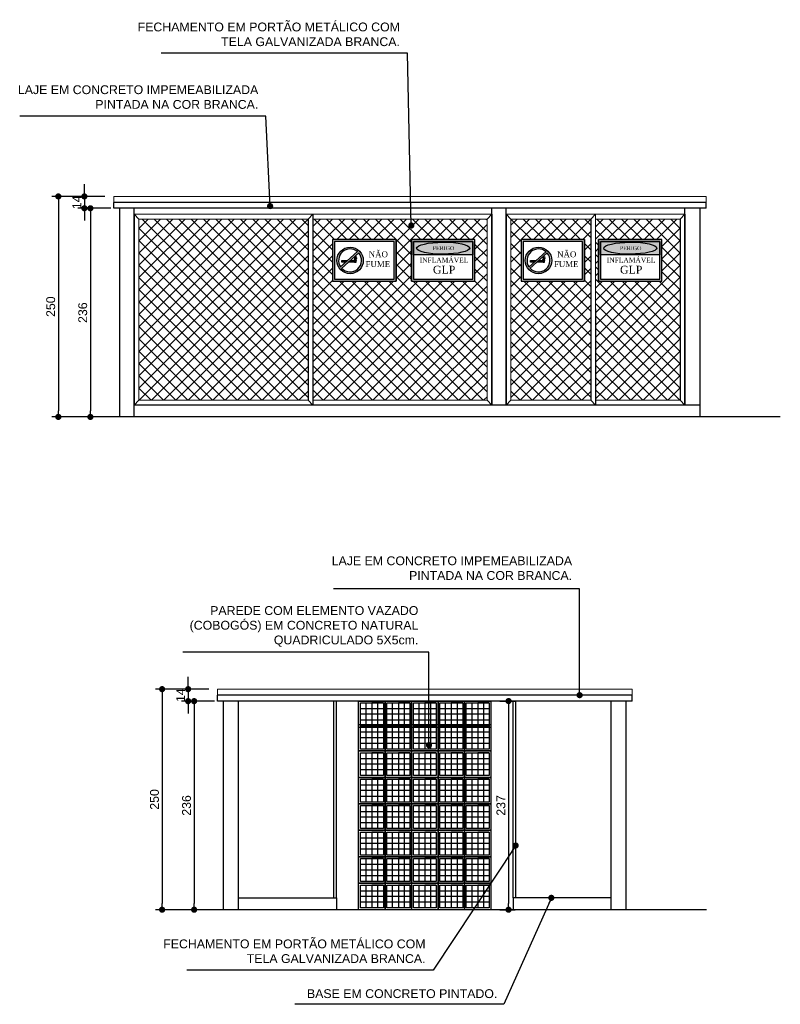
# Model space of a CAD drawing. Header units: metres. Extents: x -44 to 208, y -13 to 238.
# Tile 152 of 154: x 97 to 106, y 187 to 198. Entities that reach past the tile are written whole.
import ezdxf

# ---------------------------------------------------------------- set-up
doc = ezdxf.new("R2010")
doc.units = ezdxf.units.M
doc.header["$MEASUREMENT"] = 0
for name, color, linetype, lineweight in [('ARQ_MP - 020', 7, 'Continuous', 20), ('ARQ_MP - PORTAS E ESQUADRIAS', 8, 'Continuous', 9), ('VIS-V03', 4, 'Continuous', 25)]:
    doc.layers.add(name, color=color, linetype=linetype, lineweight=lineweight)
for name, color, linetype in [('CONTORNO CHANCELA BOMBEIRO', 7, 'Continuous'), ('CTA-GER', 35, 'Continuous'), ('HTC-PIS', 8, 'Continuous'), ('PIS-CTE', 201, 'Continuous'), ('TXT-ESP', 40, 'Continuous'), ('VIS-V06', 9, 'Continuous')]:
    doc.layers.add(name, color=color, linetype=linetype)
doc.styles.add('ARIAL', font='arial.ttf')
doc.styles.add('DUTCH', font='dutch.ttf', dxfattribs={"height": 0.18})
doc.styles.add('Texto Cota', font='arial.ttf')
doc.dimstyles.new('ARQ-1-50', dxfattribs={"dimscale": 0, "dimtxt": 0.1, "dimasz": 0.07, "dimexe": 0.075, "dimexo": 0.1, "dimgap": 0.035, "dimtad": 1, "dimdec": 0, "dimlfac": 100, "dimzin": 1, "dimdsep": 46, "dimtxsty": 'Texto Cota', "dimblk": 'DOT', "dimcen": 0.1, "dimclrd": 256, "dimclre": 256, "dimclrt": 15, "dimaunit": 1, "dimadec": 0, "dimazin": 0, "dimtfac": 1.8, "dimtdec": 0, "dimtix": 1, "dimtmove": 2, "dimatfit": 1, "dimldrblk": 'DOT', "dimfxl": 1, "dimtolj": 1, "dimtzin": 4, "dimlwd": -1, "dimarcsym": 0})

# ---------------------------------------------------------------- blocks, each defined once
blk = doc.blocks.new('_DOT')
at = {"color": 0, "linetype": 'ByBlock'}
blk.add_line((-0.5, 0), (-1, 0), dxfattribs=at)
at = {"color": 0, "linetype": 'ByBlock', "const_width": 0.5}
blk.add_lwpolyline([(-0.25, 0, 1), (0.25, 0, 1)], format="xyb", close=True, dxfattribs=at)
blk = doc.blocks.new('*D4411')
at = {"layer": 'CTA-GER', "transparency": 16777216}
for p, q in [((97.94, 195.73), (97.94, 195.8)), ((97.94, 195.66), (97.94, 195.525)), ((97.94, 195.455), (97.94, 195.385))]:
    blk.add_line(p, q, dxfattribs=at)
at = {"layer": 'CTA-GER', "lineweight": -2, "transparency": 16777216}
for p, q in [((98.173, 195.66), (97.865, 195.66)), ((98.173, 195.525), (97.865, 195.525))]:
    blk.add_line(p, q, dxfattribs=at)
at = {"layer": 'Defpoints', "color": 0, "transparency": 16777216}
for p in [(98.273, 195.66), (97.94, 195.525), (98.273, 195.525)]:
    blk.add_point(p, dxfattribs=at)
at = {"layer": 'CTA-GER', "transparency": 16777216, "xscale": 0.07, "yscale": 0.07, "zscale": 0.07}
for p, rotation in [((97.94, 195.66), 270), ((97.94, 195.525), 90)]:
    blk.add_blockref('_DOT', p, dxfattribs=dict(at, rotation=rotation))
at = {"layer": 'CTA-GER', "color": 15, "transparency": 16777216, "insert": (97.855, 195.592), "char_height": 0.1, "attachment_point": 5, "rotation": 90, "style": 'Texto Cota'}
blk.add_mtext('\\A1;14', dxfattribs=at)
blk = doc.blocks.new('*D4412')
at = {"layer": 'CTA-GER', "lineweight": -2, "transparency": 16777216}
for p, q in [((98.241, 195.525), (97.933, 195.525)), ((98.241, 193.16), (97.933, 193.16))]:
    blk.add_line(p, q, dxfattribs=at)
at = {"layer": 'CTA-GER', "transparency": 16777216}
blk.add_line((98.008, 195.455), (98.008, 193.23), dxfattribs=at)
at = {"layer": 'Defpoints', "color": 0, "transparency": 16777216}
for p in [(98.341, 195.525), (98.008, 193.16), (98.341, 193.16)]:
    blk.add_point(p, dxfattribs=at)
at = {"layer": 'CTA-GER', "transparency": 16777216, "xscale": 0.07, "yscale": 0.07, "zscale": 0.07}
for p, rotation in [((98.008, 195.525), 90), ((98.008, 193.16), 270)]:
    blk.add_blockref('_DOT', p, dxfattribs=dict(at, rotation=rotation))
at = {"layer": 'CTA-GER', "color": 15, "transparency": 16777216, "insert": (97.922, 194.342), "char_height": 0.1, "attachment_point": 5, "rotation": 90, "style": 'Texto Cota'}
blk.add_mtext('\\A1;236', dxfattribs=at)
blk = doc.blocks.new('*D4413')
at = {"layer": 'CTA-GER', "lineweight": -2, "transparency": 16777216}
for p, q in [((98.173, 195.66), (97.57, 195.66)), ((98.241, 193.16), (97.57, 193.16))]:
    blk.add_line(p, q, dxfattribs=at)
at = {"layer": 'CTA-GER', "transparency": 16777216}
blk.add_line((97.645, 195.59), (97.645, 193.23), dxfattribs=at)
at = {"layer": 'Defpoints', "color": 0, "transparency": 16777216}
for p in [(98.273, 195.66), (97.645, 193.16), (98.341, 193.16)]:
    blk.add_point(p, dxfattribs=at)
at = {"layer": 'CTA-GER', "transparency": 16777216, "xscale": 0.07, "yscale": 0.07, "zscale": 0.07}
for p, rotation in [((97.645, 195.66), 90), ((97.645, 193.16), 270)]:
    blk.add_blockref('_DOT', p, dxfattribs=dict(at, rotation=rotation))
at = {"layer": 'CTA-GER', "color": 15, "transparency": 16777216, "insert": (97.559, 194.41), "char_height": 0.1, "attachment_point": 5, "rotation": 90, "style": 'Texto Cota'}
blk.add_mtext('\\A1;250', dxfattribs=at)
blk = doc.blocks.new('A$C1BD865BA')
for p, q in [((-0.28, 0.28), (-0.15, 0.28)), ((-0.215, 0.28), (-0.215, 0.02)), ((-0.15, 0.28), (-0.15, 0.02)), ((-0.085, 0.02), (-0.085, 0.28)), ((-0.02, 0.215), (-0.28, 0.215)), ((-0.28, 0.15), (-0.02, 0.15)), ((-0.28, 0.085), (-0.02, 0.085))]:
    blk.add_line(p, q)
for points in [[(-0.3, 0), (0, 0), (0, 0.3), (-0.3, 0.3)], [(-0.28, 0.02), (-0.02, 0.02), (-0.02, 0.28), (-0.28, 0.28)]]:
    blk.add_lwpolyline(points, close=True)
blk = doc.blocks.new('*D4512')
at = {"layer": 'CTA-GER', "transparency": 16777216}
for p, q in [((99.116, 190.145), (99.116, 190.215)), ((99.116, 190.075), (99.116, 189.939)), ((99.116, 189.869), (99.116, 189.799))]:
    blk.add_line(p, q, dxfattribs=at)
at = {"layer": 'CTA-GER', "lineweight": -2, "transparency": 16777216}
for p, q in [((99.349, 190.075), (99.041, 190.075)), ((99.349, 189.939), (99.041, 189.939))]:
    blk.add_line(p, q, dxfattribs=at)
at = {"layer": 'Defpoints', "color": 0, "transparency": 16777216}
for p in [(99.449, 190.075), (99.116, 189.939), (99.449, 189.939)]:
    blk.add_point(p, dxfattribs=at)
at = {"layer": 'CTA-GER', "transparency": 16777216, "xscale": 0.07, "yscale": 0.07, "zscale": 0.07}
for p, rotation in [((99.116, 190.075), 270), ((99.116, 189.939), 90)]:
    blk.add_blockref('_DOT', p, dxfattribs=dict(at, rotation=rotation))
at = {"layer": 'CTA-GER', "color": 15, "transparency": 16777216, "insert": (99.031, 190.007), "char_height": 0.1, "attachment_point": 5, "rotation": 90, "style": 'Texto Cota'}
blk.add_mtext('\\A1;14', dxfattribs=at)
blk = doc.blocks.new('*D4513')
at = {"layer": 'CTA-GER', "lineweight": -2, "transparency": 16777216}
for p, q in [((99.416, 189.939), (99.109, 189.939)), ((99.416, 187.575), (99.109, 187.575))]:
    blk.add_line(p, q, dxfattribs=at)
at = {"layer": 'CTA-GER', "transparency": 16777216}
blk.add_line((99.184, 189.869), (99.184, 187.645), dxfattribs=at)
at = {"layer": 'Defpoints', "color": 0, "transparency": 16777216}
for p in [(99.516, 189.939), (99.184, 187.575), (99.516, 187.575)]:
    blk.add_point(p, dxfattribs=at)
at = {"layer": 'CTA-GER', "transparency": 16777216, "xscale": 0.07, "yscale": 0.07, "zscale": 0.07}
for p, rotation in [((99.184, 189.939), 90), ((99.184, 187.575), 270)]:
    blk.add_blockref('_DOT', p, dxfattribs=dict(at, rotation=rotation))
at = {"layer": 'CTA-GER', "color": 15, "transparency": 16777216, "insert": (99.098, 188.757), "char_height": 0.1, "attachment_point": 5, "rotation": 90, "style": 'Texto Cota'}
blk.add_mtext('\\A1;236', dxfattribs=at)
blk = doc.blocks.new('*D4514')
at = {"layer": 'CTA-GER', "lineweight": -2, "transparency": 16777216}
for p, q in [((99.349, 190.075), (98.746, 190.075)), ((99.416, 187.575), (98.746, 187.575))]:
    blk.add_line(p, q, dxfattribs=at)
at = {"layer": 'CTA-GER', "transparency": 16777216}
blk.add_line((98.821, 190.005), (98.821, 187.645), dxfattribs=at)
at = {"layer": 'Defpoints', "color": 0, "transparency": 16777216}
for p in [(99.449, 190.075), (98.821, 187.575), (99.516, 187.575)]:
    blk.add_point(p, dxfattribs=at)
at = {"layer": 'CTA-GER', "transparency": 16777216, "xscale": 0.07, "yscale": 0.07, "zscale": 0.07}
for p, rotation in [((98.821, 190.075), 90), ((98.821, 187.575), 270)]:
    blk.add_blockref('_DOT', p, dxfattribs=dict(at, rotation=rotation))
at = {"layer": 'CTA-GER', "color": 15, "transparency": 16777216, "insert": (98.735, 188.825), "char_height": 0.1, "attachment_point": 5, "rotation": 90, "style": 'Texto Cota'}
blk.add_mtext('\\A1;250', dxfattribs=at)
blk = doc.blocks.new('*D4515')
at = {"layer": 'CTA-GER', "lineweight": -2, "transparency": 16777216}
for p, q in [((102.648, 189.94), (102.822, 189.94)), ((102.648, 187.575), (102.822, 187.575))]:
    blk.add_line(p, q, dxfattribs=at)
at = {"layer": 'CTA-GER', "transparency": 16777216}
blk.add_line((102.747, 189.87), (102.747, 187.645), dxfattribs=at)
at = {"layer": 'Defpoints', "color": 0, "transparency": 16777216}
for p in [(102.548, 189.94), (102.548, 187.575), (102.747, 187.575)]:
    blk.add_point(p, dxfattribs=at)
at = {"layer": 'CTA-GER', "transparency": 16777216, "xscale": 0.07, "yscale": 0.07, "zscale": 0.07}
for p, rotation in [((102.747, 189.94), 90), ((102.747, 187.575), 270)]:
    blk.add_blockref('_DOT', p, dxfattribs=dict(at, rotation=rotation))
at = {"layer": 'CTA-GER', "color": 15, "transparency": 16777216, "insert": (102.661, 188.757), "char_height": 0.1, "attachment_point": 5, "rotation": 90, "style": 'Texto Cota'}
blk.add_mtext('\\A1;237', dxfattribs=at)

msp = doc.modelspace()

# ---------------------------------------------------------------- hatches: boundary and pattern name
at = {"layer": 'CONTORNO CHANCELA BOMBEIRO', "true_color": 0xff0000}
h = msp.add_hatch(color=1, dxfattribs=at)
h.dxf.hatch_style = 1
h.paths.add_polyline_path([(101.1, 194.934, 1), (100.801, 194.934, 1)])
h.paths.add_polyline_path([(101.035, 195.033, 0.875926), (100.843, 194.861)], flags=16)
h.paths.add_polyline_path([(100.856, 194.846, 0.982276), (101.049, 195.019)], flags=16)
at = {"layer": 'CONTORNO CHANCELA BOMBEIRO'}
h = msp.add_hatch(color=250, dxfattribs=at)
h.dxf.hatch_style = 1
h.paths.add_polyline_path([(101.669, 195.148), (101.669, 194.998), (102.342, 194.998), (102.342, 195.148)])
edge = h.paths.add_edge_path(flags=16)
edge.add_ellipse((102.006, 195.073), major_axis=(-0.301, -0.001), ratio=0.2243, start_angle=0, end_angle=360)
h = msp.add_hatch(color=256, dxfattribs=at)
h.dxf.hatch_style = 1
edge = h.paths.add_edge_path()
edge.add_ellipse((102.006, 195.073), major_axis=(-0.301, -0.001), ratio=0.2243, start_angle=0, end_angle=360)
at = {"layer": 'CONTORNO CHANCELA BOMBEIRO', "true_color": 0xff0000}
h = msp.add_hatch(color=1, dxfattribs=at)
h.dxf.hatch_style = 1
edge = h.paths.add_edge_path()
edge.add_ellipse((102.006, 195.073), major_axis=(-0.301, -0.001), ratio=0.2243, start_angle=0, end_angle=360)
h = msp.add_hatch(color=1, dxfattribs=at)
h.dxf.hatch_style = 1
h.paths.add_polyline_path([(103.236, 194.934, 1), (102.937, 194.934, 1)])
h.paths.add_polyline_path([(103.171, 195.033, 0.875926), (102.979, 194.861)], flags=16)
h.paths.add_polyline_path([(102.991, 194.846, 0.982276), (103.185, 195.019)], flags=16)
at = {"layer": 'CONTORNO CHANCELA BOMBEIRO'}
h = msp.add_hatch(color=250, dxfattribs=at)
h.dxf.hatch_style = 1
h.paths.add_polyline_path([(103.789, 195.148), (103.789, 194.998), (104.462, 194.998), (104.462, 195.148)])
edge = h.paths.add_edge_path(flags=16)
edge.add_ellipse((104.126, 195.073), major_axis=(-0.301, -0.001), ratio=0.2243, start_angle=0, end_angle=360)
h = msp.add_hatch(color=256, dxfattribs=at)
h.dxf.hatch_style = 1
edge = h.paths.add_edge_path()
edge.add_ellipse((104.126, 195.073), major_axis=(-0.301, -0.001), ratio=0.2243, start_angle=0, end_angle=360)
at = {"layer": 'CONTORNO CHANCELA BOMBEIRO', "true_color": 0xff0000}
h = msp.add_hatch(color=1, dxfattribs=at)
h.dxf.hatch_style = 1
edge = h.paths.add_edge_path()
edge.add_ellipse((104.126, 195.073), major_axis=(-0.301, -0.001), ratio=0.2243, start_angle=0, end_angle=360)
at = {"layer": 'HTC-PIS'}
h = msp.add_hatch(dxfattribs=at)
h.set_pattern_fill('ANSI37', color=256, scale=0.788288)
h.set_pattern_definition([(45, (121.13333, 356.38793), (-0.0696755, 0.0696755), []), (135, (121.13333, 356.38793), (-0.0696755, -0.0696755), [])])
h.paths.add_polyline_path([(100.476, 194.43), (100.476, 195.403), (98.557, 195.403), (98.557, 194.43), (98.557, 193.349), (100.476, 193.349)])
h.paths.add_polyline_path([(102.503, 194.322), (102.503, 194.43), (102.503, 195.403), (100.53, 195.403), (100.53, 194.366), (100.53, 193.349), (102.503, 193.349)])
h.paths.add_polyline_path([(100.753, 194.698), (100.753, 195.171), (101.472, 195.171), (101.472, 194.698)], flags=16)
h.paths.add_polyline_path([(100.776, 194.72), (100.776, 195.148), (101.449, 195.148), (101.449, 194.72)], flags=0)
h.paths.add_polyline_path([(101.647, 194.698), (101.647, 195.171), (102.365, 195.171), (102.365, 194.698)], flags=16)
h.paths.add_polyline_path([(101.669, 194.72), (101.669, 195.148), (102.342, 195.148), (102.343, 195.148), (102.343, 194.72)], flags=0)
h.paths.add_polyline_path([(100.801, 194.934, -1), (101.1, 194.934, -1)], flags=0)
h.paths.add_polyline_path([(100.856, 194.846), (101.049, 195.019, -0.982276)], flags=0)
h.paths.add_polyline_path([(101.005, 194.933), (101.003, 194.939), (101.003, 194.933)], flags=0)
h.paths.add_polyline_path([(101.014, 194.914), (101.003, 194.914), (100.998, 194.914), (100.998, 194.933), (101.008, 194.933), (101.005, 194.953), (101.006, 194.956), (101.006, 194.965), (101.009, 194.973), (101.006, 194.977), (101.017, 194.967), (101.017, 194.965), (101.02, 194.973), (101.017, 194.978), (101.023, 194.971), (101.02, 194.963), (101.022, 194.954), (101.016, 194.948), (101.019, 194.933), (101.02, 194.933), (101.02, 194.914)], flags=0)
h.paths.add_polyline_path([(101.012, 194.949), (101.009, 194.963), (101.011, 194.954), (101.015, 194.935)], flags=0)
h.paths.add_polyline_path([(100.843, 194.861, -0.875926), (101.035, 195.033)], flags=0)
h.paths.add_polyline_path([(103.678, 194.322), (103.678, 195.403), (102.773, 195.403), (102.773, 194.322), (102.773, 193.349), (103.678, 193.349)])
h.paths.add_polyline_path([(102.889, 194.698), (102.889, 195.171), (103.607, 195.171), (103.607, 194.698)], flags=16)
h.paths.add_polyline_path([(102.911, 194.72), (102.911, 195.148), (103.585, 195.148), (103.585, 194.72)], flags=0)
h.paths.add_polyline_path([(102.937, 194.934, -1), (103.236, 194.934, -1)], flags=0)
h.paths.add_polyline_path([(102.991, 194.846), (103.185, 195.019, -0.982276)], flags=0)
h.paths.add_polyline_path([(103.141, 194.933), (103.139, 194.939), (103.139, 194.933)], flags=0)
h.paths.add_polyline_path([(103.15, 194.914), (103.139, 194.914), (103.134, 194.914), (103.134, 194.933), (103.144, 194.933), (103.14, 194.953), (103.142, 194.956), (103.141, 194.965), (103.144, 194.973), (103.142, 194.977), (103.152, 194.967), (103.152, 194.965), (103.155, 194.973), (103.153, 194.978), (103.159, 194.971), (103.155, 194.963), (103.157, 194.954), (103.152, 194.948), (103.155, 194.933), (103.155, 194.933), (103.155, 194.914)], flags=0)
h.paths.add_polyline_path([(103.148, 194.949), (103.144, 194.963), (103.146, 194.954), (103.151, 194.935)], flags=0)
h.paths.add_polyline_path([(102.979, 194.861, -0.875926), (103.171, 195.033)], flags=0)
h.paths.add_polyline_path([(104.692, 194.322), (104.692, 195.403), (103.732, 195.403), (103.732, 193.349), (104.692, 193.349)])
h.paths.add_polyline_path([(103.767, 194.698), (103.767, 195.171), (104.485, 195.171), (104.485, 194.698)], flags=16)
h.paths.add_polyline_path([(103.789, 194.72), (103.789, 195.148), (104.462, 195.148), (104.463, 195.148), (104.463, 194.72)], flags=0)
edge = h.paths.add_edge_path(flags=0)
edge.add_ellipse((104.126, 195.073), major_axis=(-0.301, -0.001), ratio=0.2243, start_angle=0, end_angle=360)
h.paths.add_polyline_path([(101.877, 195.025), (102.149, 195.025), (102.149, 195.122), (101.877, 195.122)], flags=8)
h.paths.add_polyline_path([(101.724, 194.72), (102.304, 194.72), (102.304, 194.991), (101.724, 194.991)], flags=8)
h.paths.add_polyline_path([(101.107, 194.8), (101.432, 194.8), (101.432, 195.069), (101.107, 195.069)], flags=8)
h.paths.add_polyline_path([(103.242, 194.8), (103.567, 194.8), (103.567, 195.069), (103.242, 195.069)], flags=8)
h.paths.add_polyline_path([(103.997, 195.025), (104.269, 195.025), (104.269, 195.122), (103.997, 195.122)], flags=8)
h.paths.add_polyline_path([(103.844, 194.72), (104.424, 194.72), (104.424, 194.991), (103.844, 194.991)], flags=8)
h = msp.add_hatch(color=256, dxfattribs=at)
h.dxf.hatch_style = 1
h.paths.add_polyline_path([(100.753, 195.171), (100.753, 194.698), (101.472, 194.698), (101.472, 195.171)])
h.paths.add_polyline_path([(101.449, 195.148), (100.776, 195.148), (100.776, 194.72), (101.449, 194.72)], flags=16)
h.paths.add_polyline_path([(101.1, 194.934, -1), (100.801, 194.934, -1)], flags=0)
h.paths.add_polyline_path([(101.035, 195.033), (100.843, 194.861, -0.875926)], flags=0)
h.paths.add_polyline_path([(100.856, 194.846), (101.049, 195.019, -0.982276)], flags=0)
h.paths.add_polyline_path([(101.014, 194.933), (101.02, 194.933), (101.02, 194.914), (101.014, 194.914)], flags=0)
h.paths.add_polyline_path([(101.009, 194.933), (101.009, 194.914), (101.003, 194.914), (101.003, 194.933)], flags=0)
h.paths.add_polyline_path([(101.107, 194.8), (101.432, 194.8), (101.432, 195.069), (101.107, 195.069)], flags=8)
h = msp.add_hatch(color=256, dxfattribs=at)
h.dxf.hatch_style = 1
h.paths.add_polyline_path([(102.365, 195.171), (101.647, 195.171), (101.647, 194.698), (102.365, 194.698)])
h.paths.add_polyline_path([(102.343, 195.148), (102.343, 194.72), (101.669, 194.72), (101.669, 195.148)], flags=16)
edge = h.paths.add_edge_path(flags=0)
edge.add_ellipse((102.006, 195.073), major_axis=(-0.301, -0.001), ratio=0.2243, start_angle=0, end_angle=360)
h.paths.add_polyline_path([(101.724, 194.72), (102.304, 194.72), (102.304, 194.991), (101.724, 194.991)], flags=8)
h = msp.add_hatch(color=256, dxfattribs=at)
h.dxf.hatch_style = 1
h.paths.add_polyline_path([(102.889, 195.171), (102.889, 194.698), (103.607, 194.698), (103.607, 195.171)])
h.paths.add_polyline_path([(103.585, 195.148), (102.911, 195.148), (102.911, 194.72), (103.585, 194.72)], flags=16)
h.paths.add_polyline_path([(103.236, 194.934, -1), (102.937, 194.934, -1)], flags=0)
h.paths.add_polyline_path([(103.171, 195.033), (102.979, 194.861, -0.875926)], flags=0)
h.paths.add_polyline_path([(102.991, 194.846), (103.185, 195.019, -0.982276)], flags=0)
h.paths.add_polyline_path([(103.15, 194.933), (103.155, 194.933), (103.155, 194.914), (103.15, 194.914)], flags=0)
h.paths.add_polyline_path([(103.145, 194.933), (103.145, 194.914), (103.139, 194.914), (103.139, 194.933)], flags=0)
h.paths.add_polyline_path([(103.242, 194.8), (103.567, 194.8), (103.567, 195.069), (103.242, 195.069)], flags=8)
h = msp.add_hatch(color=256, dxfattribs=at)
h.dxf.hatch_style = 1
h.paths.add_polyline_path([(104.485, 195.171), (103.767, 195.171), (103.767, 194.698), (104.485, 194.698)])
h.paths.add_polyline_path([(104.463, 195.148), (104.463, 194.72), (103.789, 194.72), (103.789, 195.148)], flags=16)
edge = h.paths.add_edge_path(flags=0)
edge.add_ellipse((104.126, 195.073), major_axis=(-0.301, -0.001), ratio=0.2243, start_angle=0, end_angle=360)
h.paths.add_polyline_path([(103.844, 194.72), (104.424, 194.72), (104.424, 194.991), (103.844, 194.991)], flags=8)

# ---------------------------------------------------------------- linework, layer by layer
at = {"color": 8}
for p, q in [((98.557, 195.403), (98.503, 195.457)), ((98.503, 195.457), (98.503, 193.295)), ((100.53, 195.457), (100.476, 195.403)), ((100.476, 195.403), (100.476, 194.43)), ((100.53, 195.457), (100.53, 194.366)), ((102.503, 195.403), (102.557, 195.457)), ((102.557, 195.457), (102.557, 193.295)), ((102.773, 195.403), (102.719, 195.457)), ((102.719, 195.457), (102.719, 193.295)), ((103.732, 195.457), (103.678, 195.403)), ((103.678, 195.403), (103.678, 194.322)), ((104.746, 195.457), (104.692, 195.403)), ((104.692, 195.403), (104.692, 194.322)), ((104.746, 195.457), (104.746, 194.386)), ((104.746, 195.457), (104.746, 193.295)), ((100.476, 194.43), (100.476, 193.349)), ((100.53, 194.366), (100.53, 193.295)), ((103.678, 194.322), (103.678, 193.349)), ((103.732, 194.386), (103.732, 193.295)), ((104.692, 194.322), (104.692, 193.349)), ((104.746, 194.386), (104.746, 193.295)), ((98.557, 193.349), (98.503, 193.295)), ((100.476, 193.349), (100.53, 193.295)), ((102.503, 193.349), (102.557, 193.295)), ((102.773, 193.349), (102.719, 193.295)), ((103.678, 193.349), (103.732, 193.295)), ((104.692, 193.349), (104.746, 193.295))]:
    msp.add_line(p, q, dxfattribs=at)
at = {"layer": 'ARQ_MP - 020', "color": 8}
for p, q in [((98.557, 194.43), (98.557, 195.403)), ((102.503, 194.43), (102.503, 195.403)), ((102.773, 194.322), (102.773, 195.403)), ((98.557, 193.349), (98.557, 194.43)), ((102.503, 193.349), (102.503, 194.322)), ((102.773, 193.349), (102.773, 194.322)), ((100.476, 193.349), (98.557, 193.349)), ((100.53, 193.349), (102.503, 193.349)), ((102.503, 193.349), (101.066, 193.349)), ((103.678, 193.349), (102.773, 193.349)), ((104.692, 193.349), (103.732, 193.349))]:
    msp.add_line(p, q, dxfattribs=at)
at = {"layer": 'ARQ_MP - PORTAS E ESQUADRIAS'}
for p, q in [((104.985, 195.66), (98.273, 195.66)), ((98.273, 195.592), (98.273, 195.66)), ((104.985, 195.592), (104.985, 195.66)), ((98.503, 195.457), (102.557, 195.457)), ((98.557, 195.403), (100.476, 195.403)), ((102.503, 195.403), (100.53, 195.403)), ((100.584, 195.403), (102.503, 195.403)), ((102.503, 194.43), (102.503, 195.403)), ((102.557, 193.295), (102.557, 195.457)), ((102.719, 195.457), (104.746, 195.457)), ((102.773, 195.403), (103.678, 195.403)), ((103.732, 193.295), (103.732, 195.457)), ((103.732, 195.403), (104.692, 195.403)), ((104.746, 193.295), (104.746, 195.457)), ((102.503, 193.349), (102.503, 194.43)), ((104.147, 190.075), (99.449, 190.075)), ((99.449, 190.007), (99.449, 190.075)), ((104.147, 190.007), (104.147, 190.075))]:
    msp.add_line(p, q, dxfattribs=at)
at = {"layer": 'CONTORNO CHANCELA BOMBEIRO', "color": 1, "true_color": 0xff0000}
for p, q in [((100.84, 194.858), (101.037, 195.034)), ((100.853, 194.843), (101.051, 195.021)), ((102.976, 194.858), (103.172, 195.034)), ((102.988, 194.843), (103.186, 195.021))]:
    msp.add_line(p, q, dxfattribs=at)
for centre in [(100.951, 194.934), (103.086, 194.934)]:
    msp.add_circle(centre, 0.15, dxfattribs=at)
for centre, start, end in [((100.951, 194.934), 49.39, 214.2538), ((100.951, 194.934), 222.8871, 40.838), ((103.086, 194.934), 49.39, 214.2538), ((103.086, 194.934), 222.8871, 40.838)]:
    msp.add_arc(centre, 0.13, start, end, dxfattribs=at)
at = {"layer": 'HTC-PIS'}
for p, q in [((100.753, 195.171), (100.753, 194.698)), ((101.472, 195.171), (101.472, 194.698)), ((101.647, 194.698), (101.647, 195.171)), ((102.889, 195.171), (102.889, 194.698)), ((103.607, 195.171), (103.607, 194.698)), ((103.767, 194.698), (103.767, 195.171))]:
    msp.add_line(p, q, dxfattribs=at)
for points in [[(101.472, 195.171), (100.753, 195.171), (100.753, 194.698), (101.472, 194.698)], [(101.449, 195.148), (100.776, 195.148), (100.776, 194.72), (101.449, 194.72)], [(102.365, 195.171), (101.647, 195.171), (101.647, 194.698), (102.365, 194.698)], [(102.343, 195.148), (101.669, 195.148), (101.669, 194.72), (102.343, 194.72)], [(101.669, 195.148), (102.342, 195.148), (102.342, 194.998), (101.669, 194.998)], [(103.607, 195.171), (102.889, 195.171), (102.889, 194.698), (103.607, 194.698)], [(103.585, 195.148), (102.911, 195.148), (102.911, 194.72), (103.585, 194.72)], [(104.485, 195.171), (103.767, 195.171), (103.767, 194.698), (104.485, 194.698)], [(104.463, 195.148), (103.789, 195.148), (103.789, 194.72), (104.463, 194.72)], [(103.789, 195.148), (104.462, 195.148), (104.462, 194.998), (103.789, 194.998)]]:
    msp.add_lwpolyline(points, close=True, dxfattribs=at)
for centre in [(102.006, 195.073), (104.126, 195.073)]:
    msp.add_ellipse(centre, major_axis=(-0.301, -0.001), ratio=0.2243, dxfattribs=at)
at = {"layer": 'PIS-CTE'}
for p, q in [((104.985, 195.592), (98.273, 195.592)), ((98.273, 195.525), (98.273, 195.592)), ((104.985, 195.525), (98.273, 195.525)), ((104.985, 195.525), (104.985, 195.592)), ((100.286, 193.16), (97.723, 193.16)), ((105.826, 193.16), (100.286, 193.16)), ((104.147, 190.007), (99.449, 190.007)), ((99.449, 189.939), (99.449, 190.007)), ((104.147, 189.939), (99.449, 189.939)), ((104.147, 189.939), (104.147, 190.007)), ((101.462, 187.575), (98.899, 187.575))]:
    msp.add_line(p, q, dxfattribs=at)
at = {"layer": 'VIS-V03'}
for p, q in [((98.341, 193.16), (98.341, 195.525)), ((98.341, 193.16), (98.341, 195.525)), ((98.503, 193.16), (98.503, 195.525)), ((102.557, 193.295), (102.557, 195.525)), ((102.557, 193.295), (102.557, 195.525)), ((102.719, 193.295), (102.719, 195.525)), ((104.746, 193.295), (104.746, 195.525)), ((104.918, 193.16), (104.918, 195.525)), ((104.918, 193.295), (98.503, 193.295)), ((99.516, 187.575), (99.516, 189.939)), ((99.688, 187.575), (99.688, 189.939)), ((103.908, 187.575), (103.908, 189.939)), ((104.08, 187.575), (104.08, 189.939)), ((99.688, 187.71), (100.798, 187.71)), ((100.798, 187.71), (100.798, 187.575)), ((103.908, 187.71), (102.798, 187.71)), ((102.798, 187.71), (102.798, 187.575)), ((104.989, 187.575), (99.449, 187.575))]:
    msp.add_line(p, q, dxfattribs=at)
at = {"layer": 'VIS-V06'}
for p, q in [((101.001, 194.949), (101.006, 194.956)), ((101.009, 194.973), (101.006, 194.977)), ((101.006, 194.977), (101.012, 194.971)), ((101.006, 194.965), (101.009, 194.973)), ((101.006, 194.956), (101.006, 194.965)), ((101.011, 194.954), (101.006, 194.948)), ((101.012, 194.971), (101.009, 194.963)), ((101.009, 194.963), (101.011, 194.954)), ((101.012, 194.949), (101.017, 194.956)), ((101.022, 194.954), (101.016, 194.948)), ((101.017, 194.978), (101.023, 194.971)), ((101.02, 194.973), (101.017, 194.978)), ((101.017, 194.965), (101.02, 194.973)), ((101.017, 194.956), (101.017, 194.965)), ((101.023, 194.971), (101.02, 194.963)), ((101.02, 194.963), (101.022, 194.954)), ((103.137, 194.949), (103.142, 194.956)), ((103.141, 194.965), (103.144, 194.973)), ((103.142, 194.956), (103.141, 194.965)), ((103.146, 194.954), (103.141, 194.948)), ((103.144, 194.973), (103.142, 194.977)), ((103.142, 194.977), (103.148, 194.971)), ((103.148, 194.971), (103.144, 194.963)), ((103.144, 194.963), (103.146, 194.954)), ((103.148, 194.949), (103.153, 194.956)), ((103.152, 194.965), (103.155, 194.973)), ((103.153, 194.956), (103.152, 194.965)), ((103.157, 194.954), (103.152, 194.948)), ((103.153, 194.978), (103.159, 194.971)), ((103.155, 194.973), (103.153, 194.978)), ((103.159, 194.971), (103.155, 194.963)), ((103.155, 194.963), (103.157, 194.954)), ((101.005, 194.935), (101.001, 194.949)), ((101.006, 194.948), (101.008, 194.934)), ((101.015, 194.935), (101.012, 194.949)), ((101.016, 194.948), (101.019, 194.934)), ((103.14, 194.935), (103.137, 194.949)), ((103.141, 194.948), (103.143, 194.934)), ((103.151, 194.935), (103.148, 194.949)), ((103.152, 194.948), (103.154, 194.934)), ((100.768, 187.71), (100.768, 189.939)), ((100.798, 187.71), (100.798, 189.939)), ((102.798, 187.71), (102.798, 189.939)), ((102.828, 187.71), (102.828, 189.939))]:
    msp.add_line(p, q, dxfattribs=at)
for points in [[(100.902, 194.914), (100.858, 194.914), (100.858, 194.933), (100.924, 194.933)], [(100.953, 194.933), (100.998, 194.933), (100.998, 194.914), (100.931, 194.914)], [(101.003, 194.933), (101.009, 194.933)], [(101.003, 194.933), (101.009, 194.933)], [(101.003, 194.914), (101.003, 194.933)], [(101.003, 194.914), (101.009, 194.914)], [(101.003, 194.914), (101.009, 194.914)], [(101.009, 194.914), (101.009, 194.933)], [(101.014, 194.933), (101.02, 194.933)], [(101.014, 194.933), (101.02, 194.933)], [(101.014, 194.914), (101.014, 194.933)], [(101.014, 194.914), (101.02, 194.914)], [(101.014, 194.914), (101.02, 194.914)], [(101.02, 194.914), (101.02, 194.933)], [(103.038, 194.914), (102.994, 194.914), (102.994, 194.933), (103.059, 194.933)], [(103.088, 194.933), (103.134, 194.933), (103.134, 194.914), (103.067, 194.914)], [(103.139, 194.933), (103.145, 194.933)], [(103.139, 194.933), (103.145, 194.933)], [(103.139, 194.914), (103.139, 194.933)], [(103.139, 194.914), (103.145, 194.914)], [(103.139, 194.914), (103.145, 194.914)], [(103.145, 194.914), (103.145, 194.933)], [(103.15, 194.933), (103.155, 194.933)], [(103.15, 194.933), (103.155, 194.933)], [(103.15, 194.914), (103.15, 194.933)], [(103.15, 194.914), (103.155, 194.914)], [(103.15, 194.914), (103.155, 194.914)], [(103.155, 194.914), (103.155, 194.933)]]:
    msp.add_lwpolyline(points, dxfattribs=at)

# ---------------------------------------------------------------- block references
at = {"layer": 'HTC-PIS', "xscale": -1}
for p in [(101.048, 189.64), (101.348, 189.64), (101.648, 189.64), (101.948, 189.64), (102.248, 189.64), (101.048, 189.375), (101.348, 189.375), (101.648, 189.375), (101.948, 189.375), (102.248, 189.375), (101.048, 189.075), (101.348, 189.075), (101.648, 189.075), (101.948, 189.075), (102.248, 189.075), (101.048, 188.775), (101.348, 188.775), (101.648, 188.775), (101.948, 188.775), (102.248, 188.775), (101.048, 188.475), (101.348, 188.475), (101.648, 188.475), (101.948, 188.475), (102.248, 188.475), (101.048, 188.175), (101.348, 188.175), (101.648, 188.175), (101.948, 188.175), (102.248, 188.175), (101.048, 187.875), (101.348, 187.875), (101.648, 187.875), (101.948, 187.875), (102.248, 187.875), (101.048, 187.575), (101.348, 187.575), (101.648, 187.575), (101.948, 187.575), (102.248, 187.575)]:
    msp.add_blockref('A$C1BD865BA', p, dxfattribs=at)

# ---------------------------------------------------------------- texts
at = {"layer": 'TXT-ESP', "style": 'DUTCH'}
for p in [(101.888, 195.051), (104.008, 195.051)]:
    msp.add_text('PERIGO', height=0.0444, dxfattribs=at).set_placement(p)
at = {"layer": 'TXT-ESP', "char_height": 0.1, "width": 2.97486, "attachment_point": 3, "style": 'ARIAL'}
for s, insert in [('FECHAMENTO EM PORTÃO METÁLICO COM TELA GALVANIZADA BRANCA.', (101.516, 197.63)), ('LAJE EM CONCRETO IMPEMEABILIZADA PINTADA NA COR BRANCA.', (99.911, 196.919)), ('LAJE EM CONCRETO IMPEMEABILIZADA PINTADA NA COR BRANCA.', (103.467, 191.58)), ('PAREDE COM ELEMENTO VAZADO (COBOGÓS) EM CONCRETO NATURAL QUADRICULADO 5X5cm.', (101.725, 191.016)), ('FECHAMENTO EM PORTÃO METÁLICO COM TELA GALVANIZADA BRANCA.', (101.806, 187.238)), ('BASE EM CONCRETO PINTADO.', (102.62, 186.674))]:
    msp.add_mtext(s, dxfattribs=dict(at, insert=insert))
at = {"layer": 'TXT-ESP', "color": 3, "attachment_point": 1, "style": 'DUTCH'}
for s, insert, char_height in [('\\A1;\\pi-0.10783;{\\C256;NÃO \\P\\pi-0.14396;FUME}', (101.27, 195.037), 0.06658), ('\\A1;\\pi-0.27503;{\\C256;INFLAMÁVEL\\P\\pi-0.12466;\\H1.6x;GLP}', (102.015, 194.966), 0.05548), ('\\A1;\\pi-0.10783;{\\C256;NÃO \\P\\pi-0.14396;FUME}', (103.405, 195.037), 0.06658), ('\\A1;\\pi-0.27503;{\\C256;INFLAMÁVEL\\P\\pi-0.12466;\\H1.6x;GLP}', (104.135, 194.966), 0.05548)]:
    msp.add_mtext(s, dxfattribs=dict(at, insert=insert, char_height=char_height))

# ---------------------------------------------------------------- dimensions: what is measured, and where the dimension line sits
at = {"layer": 'CTA-GER'}
for base, p1, p2, picture, middle in [((97.9402, 195.5247), (98.273, 195.6599), (98.273, 195.5247), '*D4411', (97.8549, 195.5923)), ((97.645, 193.16), (98.273, 195.66), (98.341, 193.16), '*D4413', (97.559, 194.41)), ((98.0077, 193.1599), (98.3405, 195.5247), (98.3405, 193.1599), '*D4412', (97.9216, 194.3423)), ((99.116, 189.939), (99.449, 190.075), (99.449, 189.939), '*D4512', (99.031, 190.007)), ((98.821, 187.575), (99.449, 190.075), (99.516, 187.575), '*D4514', (98.735, 188.825)), ((99.184, 187.575), (99.516, 189.939), (99.516, 187.575), '*D4513', (99.098, 188.757)), ((102.7475, 187.5746), (102.548, 189.94), (102.548, 187.5746), '*D4515', (102.6614, 188.7573))]:
    dim = msp.add_linear_dim(base=base, p1=p1, p2=p2, angle=90, dimstyle='ARQ-1-50', override={"dimscale": 1}, dxfattribs=at)
    dim.commit()
    dim.dimension.update_dxf_attribs({"geometry": picture, "text_midpoint": middle})

# ---------------------------------------------------------------- leaders
for points in [[(101.645, 195.33), (101.6, 197.282), (98.812, 197.282)], [(100.045, 195.55), (99.995, 196.571), (97.207, 196.571)], [(103.552, 190.007), (103.552, 191.211), (100.763, 191.211)], [(101.845, 189.44), (101.845, 190.493), (99.057, 190.493)], [(102.828, 188.303), (101.891, 186.89), (99.103, 186.89)], [(103.232, 187.71), (102.693, 186.503), (100.325, 186.503)]]:
    msp.add_leader(points, dimstyle='ARQ-1-50', override={"dimscale": 1}, dxfattribs=at)

doc.saveas('drawing.dxf')
